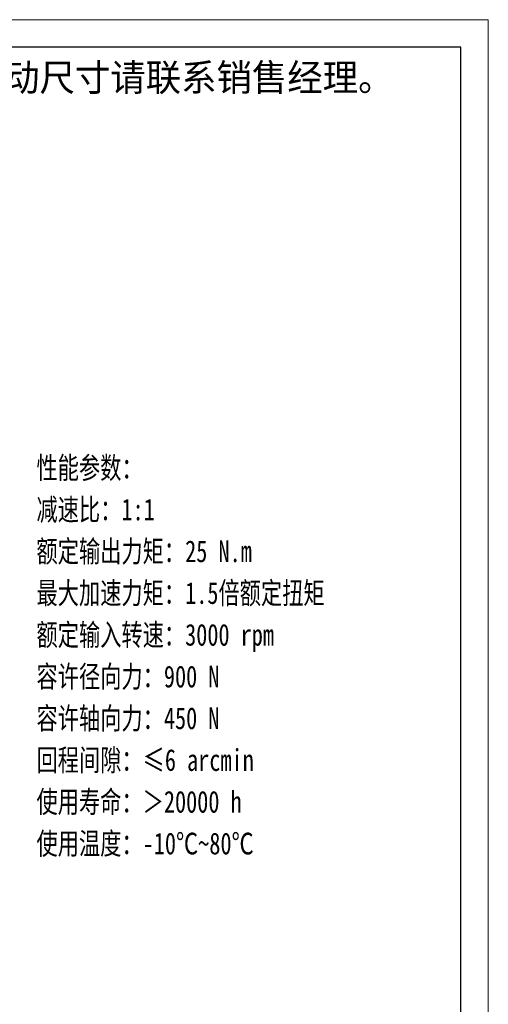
# Model space of a CAD drawing. Header units: millimetres. Extents: x -10 to 416, y 24 to 324.
# Tile 6 of 6: x 330 to 416, y 143 to 324. Entities that reach past the tile are written whole.
import ezdxf

# ---------------------------------------------------------------- set-up
doc = ezdxf.new("R2010")
doc.units = ezdxf.units.MM
doc.layers.add('6文字层', color=3, linetype='Continuous')
for name, color, linetype, lineweight in [('图框_外框线', 7, 'Continuous', 18), ('尺寸线层', 3, 'Continuous', 18), ('粗实线层', 7, 'Continuous', 35)]:
    doc.layers.add(name, color=color, linetype=linetype, lineweight=lineweight)
doc.styles.add('标准', font='txt', dxfattribs={"width": 0.667})

# ---------------------------------------------------------------- blocks, each defined once
blk = doc.blocks.new('提示字样')
at = {"layer": '6文字层', "insert": (1.21, 11.52), "char_height": 10, "width": 317.6795, "attachment_point": 1}
blk.add_mtext('{\\C1;此图为标准图，如需改动尺寸请联系销售经理。}', dxfattribs=at)

msp = doc.modelspace()

# ---------------------------------------------------------------- linework, layer by layer
at = {"layer": '图框_外框线', "color": 3}
msp.add_lwpolyline([(-7.6645, 24.2094), (416.1004, 24.2094), (416.1004, 323.8717), (-7.6645, 323.8717)], close=True, dxfattribs=at)
at = {"layer": '图框_外框线', "color": 3, "lineweight": 25}
msp.add_lwpolyline([(17.5596, 29.2542), (411.0555, 29.2542), (411.0555, 318.8268), (17.5596, 318.8268)], close=True, dxfattribs=at)

# ---------------------------------------------------------------- block references
at = {"layer": '粗实线层', "xscale": 0.5, "yscale": 0.5, "zscale": 0.5}
msp.add_blockref('提示字样', (261.5842, 309.9954), dxfattribs=at)

# ---------------------------------------------------------------- texts
at = {"layer": '尺寸线层', "insert": (333.1275, 243.524), "char_height": 4, "width": 82.586747, "attachment_point": 1, "line_spacing_factor": 1.15057, "style": '标准'}
msp.add_mtext('{\\W0.75;性能参数：\\P减速比：1:1\\P额定输出力矩：25 N.m\\P最大加速力矩：1.5倍额定扭矩\\P额定输入转速：3000 rpm\\P容许径向力：900 N\\P容许轴向力：450 N\\P回程间隙：≤6 arcmin\\P使用寿命：＞20000 h\\P使用温度：-10℃~80℃', dxfattribs=at)

doc.saveas('drawing.dxf')
